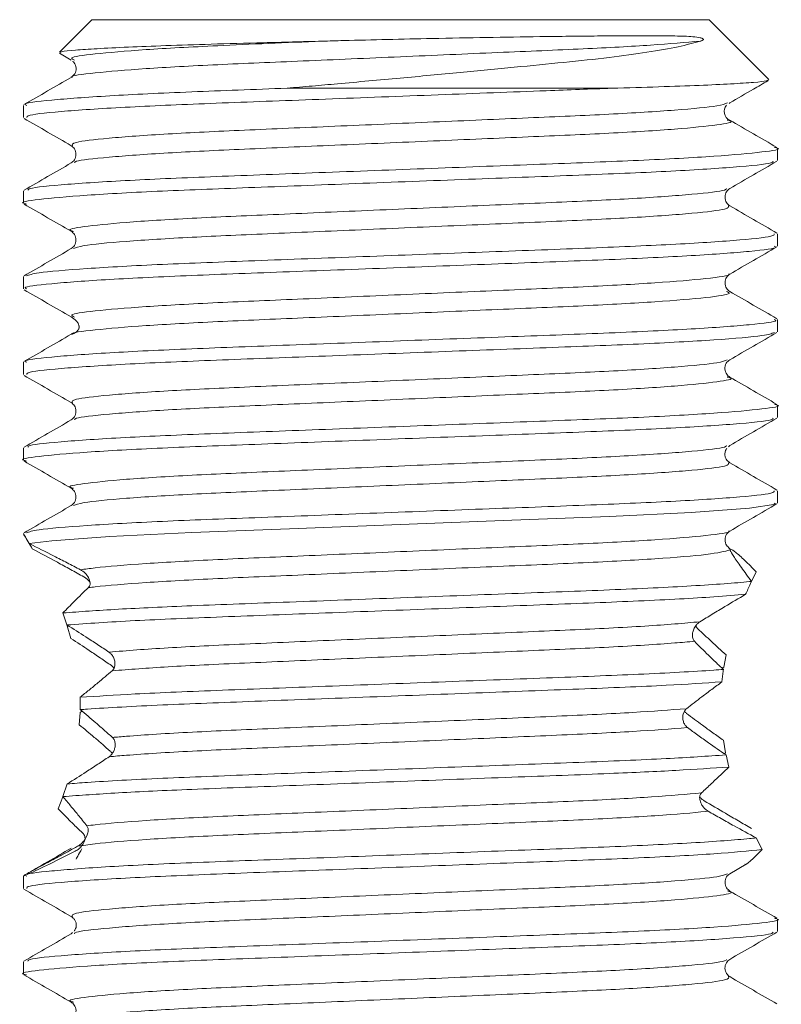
# Model space of a CAD drawing. Header units: millimetres. Extents: x 0 to 210, y 0 to 297.
# Tile 23 of 24: x 108 to 115, y 273 to 282. Entities that reach past the tile are written whole.
import ezdxf

# ---------------------------------------------------------------- set-up
doc = ezdxf.new("R2010")
doc.units = ezdxf.units.MM
doc.layers.add('FORMAT', color=7, linetype='Continuous')

msp = doc.modelspace()

# ---------------------------------------------------------------- linework, layer by layer
at = {"color": 179, "linetype": 'Continuous', "lineweight": 15}
for p, q in [((108.6177, 282.4178), (108.3029, 282.103)), ((108.6177, 282.4178), (114.6177, 282.4178)), ((115.1985, 281.837), (114.6177, 282.4178)), ((108.3018, 282.0915), (108.4161, 282.0254)), ((113.6724, 281.7511), (110.5158, 281.7511)), ((107.951, 281.5844), (107.951, 281.4648)), ((114.8129, 281.6039), (114.8192, 281.6086)), ((115.2844, 281.0478), (115.2844, 281.1679)), ((107.951, 280.7513), (107.951, 280.6313)), ((115.2844, 280.2148), (115.2844, 280.3344)), ((107.951, 279.9179), (107.951, 279.7978)), ((115.2844, 279.3813), (115.2844, 279.5013)), ((107.951, 279.0844), (107.951, 278.9648)), ((115.2844, 278.5478), (115.2844, 278.6678)), ((107.951, 278.2513), (107.951, 278.1313)), ((114.8057, 278.2626), (114.8191, 278.2752)), ((115.2844, 277.7148), (115.2844, 277.8344)), ((115.0099, 277.6637), (114.4451, 277.6221)), ((115.268, 277.7029), (115.0099, 277.6637)), ((115.2512, 277.7148), (115.268, 277.7029)), ((112.7, 277.5473), (111.6194, 277.5063)), ((113.6487, 277.5835), (112.7, 277.5473)), ((114.4451, 277.6221), (113.6487, 277.5835)), ((110.5386, 277.4654), (109.5894, 277.4292)), ((111.6194, 277.5063), (110.5386, 277.4654)), ((107.951, 277.4178), (107.951, 277.4156)), ((108.2268, 277.3489), (108.0085, 277.3202)), ((108.7925, 277.3905), (108.2268, 277.3489)), ((109.5894, 277.4292), (108.7925, 277.3905)), ((114.8112, 277.2733), (114.826, 277.2677)), ((114.9307, 277.1913), (114.9199, 277.1976)), ((115.0763, 277.0451), (115.0207, 276.931)), ((108.3344, 276.6453), (108.3748, 276.5288)), ((108.414, 276.3973), (108.3776, 276.5201)), ((114.7831, 276.2381), (114.7614, 276.1197)), ((114.7449, 276.1078), (114.7614, 276.1197)), ((108.4952, 275.5579), (108.5022, 275.6773)), ((108.5196, 275.6913), (108.5022, 275.6773)), ((114.7577, 275.4066), (114.7788, 275.2851)), ((114.7682, 275.2746), (114.7788, 275.2851)), ((114.8104, 275.1465), (114.7831, 275.2643)), ((108.3776, 274.9822), (108.3351, 274.8588)), ((108.2894, 274.7411), (108.3345, 274.857)), ((115.1352, 274.3445), (115.0762, 274.4573)), ((114.8193, 274.1087), (114.9781, 274.2006)), ((107.951, 274.0844), (107.951, 273.9648)), ((115.2844, 273.5478), (115.2844, 273.6678)), ((108.4296, 273.5357), (108.4161, 273.5237)), ((107.951, 273.2513), (107.951, 273.1313))]:
    msp.add_line(p, q, dxfattribs=at)
msp.add_arc((114.8563, 281.5242), 0.0916, 138.1893, 246.09776, dxfattribs=at)
for points, knots in [([(110.8555, 282.2089), (110.9252, 282.2108), (111.1346, 282.2164), (111.4929, 282.2253), (111.9605, 282.2356), (112.4628, 282.2452), (112.9085, 282.2522), (113.2648, 282.2566), (113.5064, 282.2592), (113.7038, 282.261), (113.8566, 282.262), (113.9954, 282.2624), (114.1189, 282.2621), (114.2324, 282.261), (114.3631, 282.2579), (114.4577, 282.2542), (114.5245, 282.2443), (114.5416, 282.2402), (114.5495, 282.2376), (114.5539, 282.2357), (114.5564, 282.2344), (114.5584, 282.2332), (114.5596, 282.2322), (114.5606, 282.2313), (114.5615, 282.2304), (114.5622, 282.2293), (114.563, 282.2273), (114.5622, 282.2223), (114.5557, 282.2179), (114.5472, 282.2138), (114.5405, 282.2113), (114.537, 282.2101), (114.5352, 282.2095), (114.5343, 282.2092), (114.5338, 282.2091), (114.5336, 282.209), (114.5335, 282.209), (114.5335, 282.209), (114.5334, 282.209), (114.5334, 282.2089), (114.5334, 282.2089), (114.5334, 282.2089), (114.5334, 282.2089), (114.5334, 282.2089)], [0, 0, 0, 0, 0.046089, 0.138417, 0.232381, 0.349224, 0.469456, 0.540891, 0.613085, 0.660109, 0.707344, 0.749853, 0.792511, 0.833478, 0.874567, 0.94748, 0.961206, 0.966961, 0.969762, 0.970769, 0.97174, 0.972203, 0.972569, 0.972823, 0.973077, 0.973387, 0.973921, 0.975611, 0.983423, 0.991701, 0.99585, 0.997925, 0.998962, 0.999481, 0.999741, 0.99987, 0.999935, 0.999968, 0.999984, 0.999992, 0.999996, 0.999998, 1, 1, 1, 1]), ([(108.3081, 282.0978), (108.3111, 282.1008), (108.3189, 282.1082), (108.4417, 282.121), (108.6576, 282.1359), (108.9562, 282.1508), (109.3308, 282.1656), (109.7742, 282.1799), (110.2849, 282.1934), (110.6632, 282.2037), (110.8555, 282.2089)], [0, 0, 0, 0, 0.087207, 0.2198537, 0.3457535, 0.4753375, 0.6006958, 0.7296894, 0.8625693, 1, 1, 1, 1]), ([(110.8555, 282.2089), (110.5042, 282.1943), (109.8551, 282.1672), (109.1016, 282.1264), (108.6157, 282.0844), (108.3872, 282.0506), (108.4324, 282.0317), (108.4483, 282.025)], [0, 0, 0, 0, 0.24778, 0.45783, 0.673114, 0.884195, 1, 1, 1, 1]), ([(114.5334, 282.2089), (114.4671, 282.1907), (114.3327, 282.1538), (114.0275, 282.1003), (113.6526, 282.0488), (113.2147, 282.0032), (112.726, 281.9549), (112.1905, 281.9031), (111.6101, 281.8489), (111.1247, 281.8049), (110.7585, 281.7724), (110.5968, 281.7582), (110.5158, 281.7511)], [0, 0, 0, 0, 0.108039, 0.219211, 0.32725, 0.438407, 0.547658, 0.659562, 0.778457, 0.900801, 0.950281, 1, 1, 1, 1]), ([(108.4298, 282.0123), (108.4349, 282.0088), (108.4463, 282.0007), (108.4689, 281.9566), (108.4584, 281.8917), (108.4291, 281.8677), (108.4164, 281.8572)], [0, 0, 0, 0, 0.262003, 0.590867, 0.822366, 1, 1, 1, 1]), ([(108.4158, 281.8569), (108.3394, 281.8127), (108.1864, 281.7242), (108.0335, 281.6357), (107.957, 281.5915)], [0, 0, 0, 0, 0.4999534, 1, 1, 1, 1]), ([(107.9843, 281.5844), (107.9751, 281.5883), (107.9375, 281.6045), (108.192, 281.6354), (108.7415, 281.6772), (109.5446, 281.7155), (110.1966, 281.7394), (110.5158, 281.7511)], [0, 0, 0, 0, 0.074913, 0.307991, 0.545708, 0.777649, 1, 1, 1, 1]), ([(113.6724, 281.7511), (113.464, 281.7431), (112.9445, 281.723), (111.9839, 281.6869), (110.8886, 281.6451), (109.8647, 281.6072), (108.9881, 281.571), (108.3428, 281.5294), (107.9842, 281.4928), (107.9842, 281.4726), (107.9843, 281.4648)], [0, 0, 0, 0, 0.091616, 0.228371, 0.36717, 0.501947, 0.635195, 0.773609, 0.911343, 1, 1, 1, 1]), ([(113.6724, 281.7511), (113.8284, 281.7555), (114.145, 281.7644), (114.532, 281.7786), (114.8457, 281.7933), (115.0645, 281.8079), (115.1923, 281.8216), (115.1942, 281.8298), (115.1951, 281.8336)], [0, 0, 0, 0, 0.167765, 0.340235, 0.508, 0.68047, 0.850928, 1, 1, 1, 1]), ([(114.8193, 281.6087), (114.8958, 281.6529), (115.0193, 281.7244), (115.1429, 281.7959), (115.19, 281.8232)], [0, 0, 0, 0, 0.618692, 1, 1, 1, 1]), ([(114.7959, 281.6084), (114.774, 281.599), (114.7225, 281.5769), (114.3194, 281.5382), (113.6823, 281.4976), (112.8651, 281.4627), (111.9399, 281.4226), (110.9793, 281.3808), (110.0836, 281.3428), (109.317, 281.3067), (108.7492, 281.265), (108.42, 281.2254), (108.4251, 281.2026), (108.4275, 281.192)], [0, 0, 0, 0, 0.0712662, 0.1668207, 0.2614356, 0.3525081, 0.4467595, 0.5424204, 0.6353077, 0.7271402, 0.8225363, 0.9174629, 1, 1, 1, 1]), ([(107.9573, 281.4574), (108.0338, 281.4132), (108.1867, 281.3248), (108.3397, 281.2363), (108.4161, 281.192)], [0, 0, 0, 0, 0.50005, 1, 1, 1, 1]), ([(115.2781, 281.175), (115.2016, 281.2192), (115.0486, 281.3077), (114.8956, 281.3962), (114.8192, 281.4405)], [0, 0, 0, 0, 0.500053, 1, 1, 1, 1]), ([(107.9953, 280.7591), (107.9969, 280.7645), (108.0023, 280.7821), (108.3464, 280.816), (108.9871, 280.8576), (109.8651, 280.8937), (110.8881, 280.9317), (111.9857, 280.9735), (113.0439, 281.0136), (113.9741, 281.0485), (114.7159, 281.0891), (115.1619, 281.1309), (115.336, 281.1579), (115.265, 281.173), (115.2529, 281.1755)], [0, 0, 0, 0, 0.041366, 0.136404, 0.231912, 0.323855, 0.416853, 0.512625, 0.606988, 0.698171, 0.792897, 0.888563, 0.981012, 1, 1, 1, 1]), ([(108.4159, 281.1921), (108.4274, 281.1834), (108.4505, 281.1658), (108.4681, 281.1079), (108.4505, 281.05), (108.4275, 281.0324), (108.416, 281.0237)], [0, 0, 0, 0, 0.2484706, 0.4999823, 0.7515116, 1, 1, 1, 1]), ([(115.2406, 281.0403), (115.2391, 281.0349), (115.2341, 281.0171), (114.8897, 280.9831), (114.2491, 280.9416), (113.3713, 280.9054), (112.3484, 280.8674), (111.2508, 280.8257), (110.1926, 280.7855), (109.2622, 280.7507), (108.5202, 280.7101), (108.0738, 280.6682), (107.8995, 280.6412), (107.9704, 280.6262), (107.9824, 280.6236)], [0, 0, 0, 0, 0.0421471, 0.1371096, 0.2325457, 0.324422, 0.4173439, 0.5130422, 0.607336, 0.6984479, 0.7930984, 0.8886923, 0.9810749, 1, 1, 1, 1]), ([(108.4167, 281.0241), (108.3402, 280.9798), (108.1873, 280.8913), (108.0343, 280.8029), (107.9578, 280.7586)], [0, 0, 0, 0, 0.499952, 1, 1, 1, 1]), ([(114.8193, 280.7754), (114.8958, 280.8196), (115.0487, 280.9081), (115.2016, 280.9965), (115.2781, 281.0408)], [0, 0, 0, 0, 0.49995, 1, 1, 1, 1]), ([(114.7871, 280.775), (114.7856, 280.7699), (114.7806, 280.7525), (114.4807, 280.7188), (113.9206, 280.6773), (113.1523, 280.6411), (112.2572, 280.6031), (111.2966, 280.5613), (110.3706, 280.5212), (109.5562, 280.4863), (108.9071, 280.4457), (108.5157, 280.4039), (108.3636, 280.3766), (108.4276, 280.3613), (108.4395, 280.3584)], [0, 0, 0, 0, 0.039671, 0.134662, 0.230127, 0.322028, 0.414976, 0.510703, 0.605024, 0.696161, 0.790839, 0.886462, 0.97887, 1, 1, 1, 1]), ([(114.8197, 280.6069), (114.8082, 280.6156), (114.7849, 280.6333), (114.7673, 280.6912), (114.785, 280.7492), (114.8082, 280.7668), (114.8197, 280.7756)], [0, 0, 0, 0, 0.248343, 0.500011, 0.751668, 1, 1, 1, 1]), ([(107.9573, 280.6241), (108.0338, 280.5799), (108.1867, 280.4914), (108.3397, 280.4029), (108.4161, 280.3587)], [0, 0, 0, 0, 0.5000505, 1, 1, 1, 1]), ([(114.8076, 280.607), (114.81, 280.5964), (114.8152, 280.5736), (114.4866, 280.5341), (113.9191, 280.4925), (113.1527, 280.4563), (112.2571, 280.4184), (111.2964, 280.3766), (110.3712, 280.3365), (109.5538, 280.3016), (108.9165, 280.261), (108.5133, 280.2223), (108.4617, 280.2002), (108.4397, 280.1908)], [0, 0, 0, 0, 0.082068, 0.177052, 0.272511, 0.364406, 0.457348, 0.553069, 0.647384, 0.738514, 0.833186, 0.928803, 1, 1, 1, 1]), ([(115.2784, 280.3415), (115.2019, 280.3857), (115.049, 280.4742), (114.8961, 280.5627), (114.8196, 280.6069)], [0, 0, 0, 0, 0.5000465, 1, 1, 1, 1]), ([(107.9825, 279.9255), (108.0082, 279.9353), (108.0674, 279.9576), (108.5308, 279.9967), (109.2595, 280.0373), (110.1933, 280.0721), (111.2506, 280.1123), (112.3484, 280.154), (113.3715, 280.192), (114.2482, 280.2282), (114.8931, 280.2698), (115.2514, 280.3064), (115.2512, 280.3265), (115.2511, 280.3344)], [0, 0, 0, 0, 0.074862, 0.172305, 0.268787, 0.361662, 0.45778, 0.55533, 0.65005, 0.743704, 0.840987, 0.937787, 1, 1, 1, 1]), ([(108.4157, 280.3589), (108.4272, 280.3502), (108.4505, 280.3325), (108.4681, 280.2745), (108.4504, 280.2166), (108.4272, 280.1989), (108.4157, 280.1902)], [0, 0, 0, 0, 0.248338, 0.50001, 0.751672, 1, 1, 1, 1]), ([(115.2512, 280.2148), (115.2603, 280.2108), (115.2981, 280.1947), (115.0435, 280.1638), (114.4958, 280.122), (113.682, 280.0832), (112.7015, 280.0477), (111.6186, 280.0063), (110.5357, 279.9649), (109.5549, 279.9294), (108.7408, 279.8906), (108.1925, 279.8488), (107.9376, 279.8179), (107.9752, 279.8017), (107.9843, 279.7978)], [0, 0, 0, 0, 0.030085, 0.123976, 0.21974, 0.313181, 0.404684, 0.499919, 0.595157, 0.686665, 0.780099, 0.875862, 0.969759, 1, 1, 1, 1]), ([(108.4163, 280.1905), (108.3398, 280.1462), (108.1868, 280.0577), (108.0338, 279.9692), (107.9573, 279.925)], [0, 0, 0, 0, 0.4999472, 1, 1, 1, 1]), ([(114.8193, 279.942), (114.8957, 279.9863), (115.0487, 280.0747), (115.2016, 280.1632), (115.2781, 280.2074)], [0, 0, 0, 0, 0.4999495, 1, 1, 1, 1]), ([(114.808, 279.942), (114.8097, 279.9409), (114.8301, 279.9274), (114.6098, 279.8994), (114.138, 279.8577), (113.4239, 279.8188), (112.5663, 279.7833), (111.6185, 279.742), (110.6709, 279.7006), (109.8122, 279.6651), (109.1011, 279.6263), (108.6162, 279.5845), (108.3872, 279.5506), (108.4323, 279.5317), (108.4484, 279.525)], [0, 0, 0, 0, 0.008611, 0.102504, 0.198272, 0.291715, 0.383218, 0.478456, 0.573698, 0.665206, 0.758642, 0.854409, 0.948309, 1, 1, 1, 1]), ([(114.8195, 279.7736), (114.808, 279.7824), (114.785, 279.8), (114.7673, 279.8579), (114.7849, 279.9158), (114.808, 279.9334), (114.8194, 279.9421)], [0, 0, 0, 0, 0.248467, 0.499982, 0.751516, 1, 1, 1, 1]), ([(107.9574, 279.7907), (108.0339, 279.7465), (108.1868, 279.6581), (108.3397, 279.5696), (108.4162, 279.5253)], [0, 0, 0, 0, 0.5000506, 1, 1, 1, 1]), ([(114.7866, 279.7744), (114.803, 279.7676), (114.8488, 279.7486), (114.6199, 279.7147), (114.1354, 279.6729), (113.4246, 279.6341), (112.5661, 279.5986), (111.6186, 279.5572), (110.6707, 279.5159), (109.8129, 279.4803), (109.0985, 279.4415), (108.626, 279.3998), (108.4053, 279.3717), (108.426, 279.3582), (108.4278, 279.357)], [0, 0, 0, 0, 0.05225, 0.146026, 0.241675, 0.335002, 0.426391, 0.521511, 0.616634, 0.708028, 0.801348, 0.896996, 0.990779, 1, 1, 1, 1]), ([(115.2776, 279.5086), (115.2011, 279.5529), (115.0481, 279.6413), (114.8952, 279.7298), (114.8187, 279.7741)], [0, 0, 0, 0, 0.500048, 1, 1, 1, 1]), ([(107.9843, 279.0844), (107.9752, 279.0883), (107.9376, 279.1045), (108.1925, 279.1354), (108.7408, 279.1772), (109.5549, 279.216), (110.5357, 279.2515), (111.6186, 279.2929), (112.7015, 279.3342), (113.682, 279.3698), (114.4958, 279.4086), (115.0435, 279.4504), (115.2981, 279.4813), (115.2603, 279.4974), (115.2512, 279.5013)], [0, 0, 0, 0, 0.030241, 0.124138, 0.219901, 0.313335, 0.404843, 0.500081, 0.595316, 0.686819, 0.78026, 0.876024, 0.969915, 1, 1, 1, 1]), ([(108.4162, 279.5253), (108.4331, 279.5149), (108.4554, 279.501), (108.4828, 279.4664), (108.49, 279.4475), (108.4917, 279.4407), (108.4925, 279.4353), (108.4928, 279.4314), (108.4929, 279.4275), (108.4926, 279.4222), (108.4915, 279.4155), (108.4881, 279.4047), (108.4758, 279.3851), (108.4315, 279.3564), (108.4241, 279.3573), (108.4183, 279.358)], [0, 0, 0, 0, 0.194365, 0.258355, 0.269415, 0.278769, 0.283042, 0.287224, 0.291493, 0.296034, 0.30656, 0.319905, 0.35758, 0.487813, 1, 1, 1, 1]), ([(108.4158, 279.3569), (108.3394, 279.3127), (108.1864, 279.2242), (108.0335, 279.1357), (107.957, 279.0915)], [0, 0, 0, 0, 0.499954, 1, 1, 1, 1]), ([(115.2528, 279.3736), (115.2272, 279.3639), (115.1684, 279.3415), (114.7056, 279.3025), (113.9774, 279.2619), (113.0438, 279.227), (111.9867, 279.1869), (110.8888, 279.1452), (109.8655, 279.1072), (108.9885, 279.071), (108.3432, 279.0294), (107.9843, 278.9928), (107.9842, 278.9727), (107.9842, 278.9648)], [0, 0, 0, 0, 0.074723, 0.172162, 0.268647, 0.36152, 0.45763, 0.555178, 0.649903, 0.743548, 0.840825, 0.937627, 1, 1, 1, 1]), ([(114.8192, 279.1087), (114.8957, 279.1529), (115.0486, 279.2414), (115.2015, 279.3298), (115.278, 279.3741)], [0, 0, 0, 0, 0.499949, 1, 1, 1, 1]), ([(114.7957, 279.1084), (114.7738, 279.099), (114.7225, 279.0769), (114.3198, 279.0382), (113.6828, 278.9976), (112.8657, 278.9627), (111.9406, 278.9226), (110.9799, 278.8808), (110.0841, 278.8428), (109.3175, 278.8067), (108.7495, 278.7651), (108.4201, 278.7255), (108.4251, 278.7026), (108.4275, 278.692)], [0, 0, 0, 0, 0.071085, 0.166657, 0.261293, 0.352384, 0.446652, 0.542332, 0.635241, 0.727089, 0.822503, 0.91745, 1, 1, 1, 1]), ([(114.8191, 278.9406), (114.81, 278.9462), (114.7949, 278.9556), (114.7666, 279.0084), (114.7767, 279.0739), (114.8063, 279.0981), (114.819, 279.1086)], [0, 0, 0, 0, 0.399073, 0.668766, 0.8568, 1, 1, 1, 1]), ([(107.9573, 278.9575), (108.0338, 278.9132), (108.1867, 278.8248), (108.3396, 278.7363), (108.4161, 278.6921)], [0, 0, 0, 0, 0.500051, 1, 1, 1, 1]), ([(114.7957, 278.9408), (114.8077, 278.9379), (114.8719, 278.9226), (114.7202, 278.8953), (114.3292, 278.8535), (113.6804, 278.8128), (112.8664, 278.778), (111.9404, 278.7378), (110.9798, 278.6961), (110.0845, 278.6581), (109.3159, 278.6219), (108.7556, 278.5804), (108.4558, 278.5468), (108.4504, 278.5295), (108.4488, 278.5244)], [0, 0, 0, 0, 0.021188, 0.113649, 0.209334, 0.304081, 0.395279, 0.489658, 0.585451, 0.678469, 0.770425, 0.865951, 0.96101, 1, 1, 1, 1]), ([(115.2781, 278.675), (115.2016, 278.7192), (115.0486, 278.8077), (114.8956, 278.8962), (114.8192, 278.9405)], [0, 0, 0, 0, 0.500053, 1, 1, 1, 1]), ([(108.4164, 278.6919), (108.4276, 278.6834), (108.4497, 278.6665), (108.4681, 278.6095), (108.4512, 278.5508), (108.4279, 278.5328), (108.4164, 278.5239)], [0, 0, 0, 0, 0.260332, 0.516174, 0.762438, 1, 1, 1, 1]), ([(107.9953, 278.2591), (107.997, 278.2645), (108.0025, 278.2821), (108.3468, 278.3161), (108.9876, 278.3576), (109.8658, 278.3938), (110.8888, 278.4317), (111.9865, 278.4735), (113.0445, 278.5136), (113.9747, 278.5485), (114.7163, 278.5891), (115.1621, 278.6309), (115.336, 278.658), (115.265, 278.673), (115.2529, 278.6755)], [0, 0, 0, 0, 0.041413, 0.136454, 0.231963, 0.323905, 0.416908, 0.512684, 0.607046, 0.698231, 0.792961, 0.888629, 0.981075, 1, 1, 1, 1]), ([(115.2407, 278.5404), (115.2392, 278.5349), (115.2342, 278.5172), (114.89, 278.4832), (114.2496, 278.4416), (113.3719, 278.4054), (112.3491, 278.3675), (111.2515, 278.3257), (110.1933, 278.2856), (109.2628, 278.2507), (108.5206, 278.2101), (108.074, 278.1683), (107.8996, 278.1412), (107.9704, 278.1262), (107.9824, 278.1236)], [0, 0, 0, 0, 0.042119, 0.137077, 0.232512, 0.324389, 0.417305, 0.513001, 0.607294, 0.698404, 0.79305, 0.888642, 0.981026, 1, 1, 1, 1]), ([(108.4167, 278.5241), (108.3402, 278.4798), (108.1873, 278.3913), (108.0343, 278.3029), (107.9578, 278.2586)], [0, 0, 0, 0, 0.499952, 1, 1, 1, 1]), ([(114.8193, 278.2754), (114.8958, 278.3196), (115.0487, 278.4081), (115.2016, 278.4966), (115.2781, 278.5408)], [0, 0, 0, 0, 0.499949, 1, 1, 1, 1]), ([(114.7871, 278.275), (114.7856, 278.2699), (114.7807, 278.2525), (114.481, 278.2188), (113.9211, 278.1773), (113.1529, 278.1411), (112.2578, 278.1031), (111.2973, 278.0614), (110.3712, 278.0212), (109.5567, 277.9864), (108.9075, 277.9458), (108.5159, 277.904), (108.3637, 277.8766), (108.4276, 277.8613), (108.4395, 277.8584)], [0, 0, 0, 0, 0.039638, 0.134625, 0.230089, 0.321991, 0.414934, 0.510658, 0.60498, 0.696114, 0.790788, 0.886409, 0.978819, 1, 1, 1, 1]), ([(114.8191, 278.1072), (114.8061, 278.1177), (114.785, 278.1348), (114.7723, 278.1688), (114.7693, 278.2135), (114.781, 278.2331), (114.7896, 278.2475)], [0, 0, 0, 0, 0.226388, 0.367312, 0.536423, 1, 1, 1, 1]), ([(107.9573, 278.1241), (108.0338, 278.0799), (108.1867, 277.9914), (108.3397, 277.9029), (108.4161, 277.8587)], [0, 0, 0, 0, 0.500051, 1, 1, 1, 1]), ([(114.8075, 278.107), (114.81, 278.0964), (114.8153, 278.0737), (114.4869, 278.0342), (113.9196, 277.9925), (113.1533, 277.9563), (112.2577, 277.9184), (111.2971, 277.8766), (110.3718, 277.8365), (109.5543, 277.8016), (108.9169, 277.761), (108.5135, 277.7223), (108.4617, 277.7002), (108.4397, 277.6908)], [0, 0, 0, 0, 0.081979, 0.176964, 0.272426, 0.364326, 0.457267, 0.55299, 0.64731, 0.738442, 0.833114, 0.928734, 1, 1, 1, 1]), ([(115.2784, 277.8415), (115.202, 277.8857), (115.049, 277.9742), (114.8961, 278.0627), (114.8196, 278.1069)], [0, 0, 0, 0, 0.500046, 1, 1, 1, 1]), ([(107.9825, 277.4255), (108.0082, 277.4353), (108.0676, 277.4577), (108.5313, 277.4967), (109.26, 277.5373), (110.194, 277.5722), (111.2513, 277.6123), (112.3491, 277.6541), (113.3722, 277.692), (114.2487, 277.7282), (114.8934, 277.7698), (115.2515, 277.8064), (115.2512, 277.8265), (115.2511, 277.8344)], [0, 0, 0, 0, 0.07493, 0.172374, 0.268854, 0.361728, 0.457848, 0.555397, 0.650114, 0.74377, 0.841054, 0.937851, 1, 1, 1, 1]), ([(108.4162, 277.8587), (108.4276, 277.85), (108.4505, 277.8324), (108.4681, 277.7746), (108.4505, 277.7167), (108.4276, 277.6992), (108.4162, 277.6905)], [0, 0, 0, 0, 0.2485795, 0.4999905, 0.7514109, 1, 1, 1, 1]), ([(108.4163, 277.6905), (108.3398, 277.6462), (108.1868, 277.5577), (108.0338, 277.4692), (107.9573, 277.425)], [0, 0, 0, 0, 0.499947, 1, 1, 1, 1]), ([(114.8193, 277.442), (114.8958, 277.4863), (115.0487, 277.5748), (115.2016, 277.6632), (115.2781, 277.7074)], [0, 0, 0, 0, 0.49995, 1, 1, 1, 1]), ([(114.808, 277.442), (114.8097, 277.4409), (114.8303, 277.4275), (114.6101, 277.3994), (114.1385, 277.3577), (113.4244, 277.3189), (112.5669, 277.2833), (111.619, 277.242), (110.6718, 277.2006), (109.8116, 277.1651), (109.1058, 277.1264), (108.687, 277.0916), (108.5512, 277.0717), (108.5076, 277.0654)], [0, 0, 0, 0, 0.009531, 0.113905, 0.220366, 0.324246, 0.425963, 0.531834, 0.637712, 0.739439, 0.843305, 0.949765, 1, 1, 1, 1]), ([(114.8195, 277.2737), (114.808, 277.2824), (114.7849, 277.3), (114.7673, 277.3579), (114.785, 277.4158), (114.8081, 277.4334), (114.8195, 277.4422)], [0, 0, 0, 0, 0.248464, 0.500018, 0.751554, 1, 1, 1, 1]), ([(108.0375, 277.2703), (108.0346, 277.2753), (107.981, 277.3686), (107.9215, 277.4642), (107.981, 277.3658), (108.0085, 277.3202)], [0, 0, 0, 0, 0.029569, 0.551167, 1, 1, 1, 1]), ([(108.5076, 277.0654), (108.4643, 277.0881), (108.3777, 277.1336), (108.2088, 277.2204), (108.088, 277.2806), (108.0085, 277.3202)], [0, 0, 0, 0, 0.254776, 0.509578, 1, 1, 1, 1]), ([(108.0375, 277.2703), (108.1182, 277.2271), (108.2403, 277.1616), (108.4096, 277.0689), (108.4956, 277.0209), (108.5387, 276.9969)], [0, 0, 0, 0, 0.493097, 0.745845, 1, 1, 1, 1]), ([(114.8215, 277.2586), (114.7671, 277.2442), (114.6636, 277.2167), (114.1301, 277.1729), (113.4266, 277.1341), (112.5663, 277.0986), (111.6192, 277.0572), (110.6717, 277.0159), (109.8119, 276.9803), (109.1048, 276.9416), (108.737, 276.9108), (108.6055, 276.8945), (108.5841, 276.8918)], [0, 0, 0, 0, 0.120886, 0.230149, 0.336764, 0.44116, 0.549818, 0.658483, 0.762889, 0.869488, 0.978751, 1, 1, 1, 1]), ([(114.8247, 277.2658), (114.8225, 277.2651), (114.82, 277.2643), (114.8213, 277.2593), (114.8215, 277.2586)], [0, 0, 0, 0, 0.865588, 1, 1, 1, 1]), ([(114.8215, 277.2586), (114.8307, 277.2407), (114.8492, 277.2051), (114.9288, 277.0925), (114.9967, 276.9993), (115.0308, 276.9524)], [0, 0, 0, 0, 0.334099, 0.665357, 1, 1, 1, 1]), ([(115.0763, 277.0451), (115.0388, 277.0839), (114.9642, 277.1611), (114.8692, 277.2453), (114.8404, 277.2602), (114.826, 277.2677)], [0, 0, 0, 0, 0.337494, 0.671596, 1, 1, 1, 1]), ([(108.5841, 276.8918), (108.5904, 276.9017), (108.6058, 276.9258), (108.5947, 276.9738), (108.5687, 277.0157), (108.5419, 277.0425), (108.5227, 277.0569), (108.5111, 277.0634), (108.5076, 277.0654)], [0, 0, 0, 0, 0.222276, 0.547348, 0.770851, 0.881682, 0.965329, 1, 1, 1, 1]), ([(108.3344, 276.6453), (108.501, 276.6577), (108.8298, 276.682), (109.5966, 276.7174), (110.5358, 276.7516), (111.6196, 276.7929), (112.7019, 276.8343), (113.6838, 276.8698), (114.4921, 276.9086), (114.8814, 276.9373), (115.0239, 276.9517), (115.0308, 276.9524)], [0, 0, 0, 0, 0.11501, 0.227024, 0.351647, 0.48135, 0.611045, 0.735656, 0.862914, 0.993331, 1, 1, 1, 1]), ([(108.5387, 276.9969), (108.5462, 276.9921), (108.5653, 276.9799), (108.5849, 276.9613), (108.5926, 276.9485), (108.5951, 276.9444)], [0, 0, 0, 0, 0.30232, 0.774509, 1, 1, 1, 1]), ([(114.9738, 276.8269), (114.9889, 276.861), (115.008, 276.9043), (115.0269, 276.944), (115.0308, 276.9524)], [0, 0, 0, 0, 0.788125, 1, 1, 1, 1]), ([(108.3344, 276.6453), (108.3721, 276.6834), (108.4345, 276.7464), (108.5167, 276.8277), (108.5616, 276.8705), (108.5841, 276.8918)], [0, 0, 0, 0, 0.432487, 0.716136, 1, 1, 1, 1]), ([(114.9738, 276.8269), (114.8771, 276.8188), (114.6171, 276.797), (113.9738, 276.7619), (113.0456, 276.7271), (111.9873, 276.6869), (110.8889, 276.6452), (109.869, 276.6072), (108.9733, 276.5708), (108.5779, 276.543), (108.3748, 276.5288)], [0, 0, 0, 0, 0.078465, 0.211113, 0.338794, 0.470921, 0.60503, 0.735261, 0.863998, 1, 1, 1, 1]), ([(114.9738, 276.8269), (114.9063, 276.7873), (114.7972, 276.7232), (114.6495, 276.634), (114.5694, 276.5846), (114.5293, 276.5599)], [0, 0, 0, 0, 0.4468241, 0.7234128, 1, 1, 1, 1]), ([(108.7833, 276.2648), (108.7464, 276.2894), (108.6726, 276.3388), (108.5371, 276.4269), (108.4364, 276.4901), (108.3748, 276.5288)], [0, 0, 0, 0, 0.2795371, 0.5590744, 1, 1, 1, 1]), ([(114.5293, 276.5599), (114.452, 276.5527), (114.2279, 276.5318), (113.6798, 276.4976), (112.8672, 276.4628), (111.9412, 276.4226), (110.9799, 276.3809), (110.0873, 276.3429), (109.3056, 276.3066), (108.9601, 276.2789), (108.7833, 276.2648)], [0, 0, 0, 0, 0.070564, 0.204503, 0.333423, 0.466835, 0.60225, 0.733747, 0.863734, 1, 1, 1, 1]), ([(114.5293, 276.5599), (114.521, 276.5539), (114.5042, 276.5417), (114.4815, 276.5133), (114.4638, 276.4789), (114.4544, 276.4386), (114.4562, 276.3986), (114.4694, 276.3794), (114.476, 276.3699)], [0, 0, 0, 0, 0.121581, 0.242455, 0.414023, 0.588492, 0.796134, 1, 1, 1, 1]), ([(114.5086, 276.4913), (114.5009, 276.4995), (114.4923, 276.5087), (114.4918, 276.523), (114.4918, 276.5245)], [0, 0, 0, 0, 0.895429, 1, 1, 1, 1]), ([(114.7831, 276.2381), (114.7591, 276.26), (114.711, 276.3039), (114.6184, 276.3895), (114.5525, 276.4506), (114.5086, 276.4913)], [0, 0, 0, 0, 0.250094, 0.500329, 1, 1, 1, 1]), ([(108.414, 276.3973), (108.4735, 276.3584), (108.5706, 276.2948), (108.7008, 276.2069), (108.7717, 276.1581), (108.8071, 276.1336)], [0, 0, 0, 0, 0.440942, 0.720472, 1, 1, 1, 1]), ([(114.476, 276.3699), (114.4145, 276.3645), (114.1987, 276.3453), (113.6801, 276.3128), (112.8671, 276.278), (111.9412, 276.2379), (110.9799, 276.1961), (110.0872, 276.1581), (109.3239, 276.1227), (108.983, 276.096), (108.8145, 276.0828)], [0, 0, 0, 0, 0.054865, 0.192414, 0.324808, 0.461815, 0.60088, 0.73592, 0.86941, 1, 1, 1, 1]), ([(114.476, 276.3699), (114.5203, 276.3253), (114.5869, 276.2582), (114.6826, 276.166), (114.7327, 276.1192), (114.7577, 276.0958)], [0, 0, 0, 0, 0.499349, 0.749588, 1, 1, 1, 1]), ([(108.8145, 276.0828), (108.8212, 276.0902), (108.8345, 276.105), (108.8431, 276.1391), (108.8411, 276.1771), (108.8282, 276.2143), (108.8078, 276.2453), (108.791, 276.2586), (108.7833, 276.2648)], [0, 0, 0, 0, 0.1770882, 0.3541534, 0.5310474, 0.702153, 0.8623623, 1, 1, 1, 1]), ([(108.5022, 275.825), (108.6705, 275.836), (109.0451, 275.8603), (109.8685, 275.8938), (110.889, 275.9318), (111.9874, 275.9735), (113.0452, 276.0137), (113.9753, 276.0485), (114.5047, 276.0777), (114.7271, 276.0936), (114.7577, 276.0958)], [0, 0, 0, 0, 0.11517, 0.256362, 0.399193, 0.546277, 0.691186, 0.83122, 0.976702, 1, 1, 1, 1]), ([(108.8071, 276.1336), (108.8152, 276.1276), (108.8249, 276.1204), (108.8316, 276.1091), (108.8327, 276.1073)], [0, 0, 0, 0, 0.838057, 1, 1, 1, 1]), ([(114.7429, 275.9748), (114.7467, 276.0096), (114.7511, 276.0502), (114.7569, 276.0901), (114.7577, 276.0958)], [0, 0, 0, 0, 0.858317, 1, 1, 1, 1]), ([(108.5021, 275.825), (108.5314, 275.8486), (108.59, 275.8958), (108.6952, 275.9823), (108.7683, 276.0439), (108.8145, 276.0828)], [0, 0, 0, 0, 0.268806, 0.537611, 1, 1, 1, 1]), ([(114.7429, 275.9748), (114.5727, 275.9637), (114.1972, 275.9391), (113.3704, 275.9055), (112.3505, 275.8675), (111.2521, 275.8257), (110.194, 275.7856), (109.2631, 275.7508), (108.7439, 275.7221), (108.5261, 275.7068), (108.5029, 275.7052)], [0, 0, 0, 0, 0.117548, 0.259332, 0.402712, 0.550385, 0.695899, 0.836495, 0.982546, 1, 1, 1, 1]), ([(114.7429, 275.9748), (114.7099, 275.9505), (114.644, 275.902), (114.5282, 275.8148), (114.4482, 275.7527), (114.3986, 275.7143)], [0, 0, 0, 0, 0.2759797, 0.5519585, 1, 1, 1, 1]), ([(108.5022, 275.825), (108.5027, 275.8004), (108.5037, 275.7605), (108.5031, 275.7205), (108.5029, 275.7052)], [0, 0, 0, 0, 0.61684, 1, 1, 1, 1]), ([(114.3986, 275.7143), (114.2369, 275.7019), (113.9004, 275.676), (113.1514, 275.6411), (112.259, 275.6032), (111.2978, 275.5614), (110.3717, 275.5213), (109.5577, 275.4864), (109.0671, 275.4557), (108.861, 275.4382), (108.8165, 275.4344)], [0, 0, 0, 0, 0.126626, 0.263418, 0.401751, 0.544229, 0.684622, 0.820266, 0.961177, 1, 1, 1, 1]), ([(114.3986, 275.7143), (114.3915, 275.7074), (114.3773, 275.6935), (114.3646, 275.6615), (114.3609, 275.6257), (114.3668, 275.5898), (114.3813, 275.558), (114.3969, 275.5394), (114.4065, 275.5319), (114.4084, 275.5304)], [0, 0, 0, 0, 0.164406, 0.328921, 0.490745, 0.649658, 0.806566, 0.962756, 1, 1, 1, 1]), ([(108.8165, 275.4344), (108.8034, 275.4462), (108.7772, 275.4699), (108.7371, 275.5056), (108.6963, 275.5415), (108.6442, 275.5866), (108.5803, 275.6411), (108.5287, 275.6838), (108.5029, 275.7052)], [0, 0, 0, 0, 0.133093, 0.266211, 0.399304, 0.532424, 0.766138, 1, 1, 1, 1]), ([(114.3998, 275.668), (114.3919, 275.6741), (114.3837, 275.6805), (114.3788, 275.691), (114.3786, 275.6914)], [0, 0, 0, 0, 0.962696, 1, 1, 1, 1]), ([(114.7577, 275.4066), (114.7233, 275.431), (114.6545, 275.4799), (114.5342, 275.5674), (114.451, 275.6297), (114.3998, 275.668)], [0, 0, 0, 0, 0.2777, 0.5554, 1, 1, 1, 1]), ([(108.4952, 275.5579), (108.5444, 275.5167), (108.6211, 275.4524), (108.7198, 275.3673), (108.7704, 275.3233), (108.7957, 275.3013)], [0, 0, 0, 0, 0.470864, 0.735433, 1, 1, 1, 1]), ([(114.4084, 275.5304), (114.244, 275.5177), (113.9059, 275.4915), (113.1514, 275.4564), (112.259, 275.4184), (111.2978, 275.3767), (110.3716, 275.3365), (109.5579, 275.3017), (109.0514, 275.27), (108.8395, 275.2516), (108.7852, 275.2468)], [0, 0, 0, 0, 0.127908, 0.263003, 0.39962, 0.540331, 0.678983, 0.812945, 0.952109, 1, 1, 1, 1]), ([(114.4084, 275.5304), (114.4418, 275.5058), (114.5086, 275.4565), (114.6326, 275.3678), (114.7258, 275.3037), (114.7831, 275.2643)], [0, 0, 0, 0, 0.2780657, 0.5561319, 1, 1, 1, 1]), ([(108.7852, 275.2468), (108.7931, 275.2532), (108.809, 275.2658), (108.8277, 275.2942), (108.8404, 275.3268), (108.8454, 275.3629), (108.8405, 275.3985), (108.8287, 275.4222), (108.8189, 275.4319), (108.8165, 275.4344)], [0, 0, 0, 0, 0.138593, 0.276921, 0.422068, 0.582099, 0.756077, 0.938099, 1, 1, 1, 1]), ([(108.3776, 274.9822), (108.4407, 274.987), (108.6835, 275.0056), (109.2641, 275.0374), (110.1938, 275.0722), (111.2522, 275.1123), (112.3505, 275.1541), (113.3703, 275.192), (114.2192, 275.2266), (114.6016, 275.2522), (114.7831, 275.2643)], [0, 0, 0, 0, 0.049075, 0.188941, 0.323584, 0.462936, 0.604356, 0.741665, 0.877446, 1, 1, 1, 1]), ([(108.3776, 274.9822), (108.4391, 275.0212), (108.5396, 275.0849), (108.6748, 275.1732), (108.7484, 275.2223), (108.7852, 275.2468)], [0, 0, 0, 0, 0.441247, 0.720624, 1, 1, 1, 1]), ([(108.7957, 275.3013), (108.8032, 275.2944), (108.811, 275.2873), (108.8133, 275.2756), (108.8134, 275.2752)], [0, 0, 0, 0, 0.962418, 1, 1, 1, 1]), ([(114.8104, 275.1465), (114.65, 275.1354), (114.3333, 275.1136), (113.6131, 275.0808), (112.7034, 275.0477), (111.6202, 275.0064), (110.5365, 274.965), (109.5973, 274.9309), (108.8306, 274.8955), (108.5017, 274.8711), (108.3351, 274.8588)], [0, 0, 0, 0, 0.109931, 0.21696, 0.349613, 0.487678, 0.625757, 0.758428, 0.877618, 1, 1, 1, 1]), ([(114.8104, 275.1465), (114.7872, 275.1246), (114.7291, 275.0697), (114.6402, 274.985), (114.5765, 274.9249), (114.5446, 274.8949)], [0, 0, 0, 0, 0.24971, 0.624669, 1, 1, 1, 1]), ([(108.569, 274.5746), (108.5404, 274.6099), (108.4908, 274.6714), (108.4119, 274.7678), (108.3607, 274.8285), (108.3351, 274.8588)], [0, 0, 0, 0, 0.403722, 0.701669, 1, 1, 1, 1]), ([(114.5446, 274.8949), (114.3971, 274.8816), (114.1059, 274.8555), (113.4074, 274.8182), (112.568, 274.7834), (111.6196, 274.742), (110.6724, 274.7007), (109.8123, 274.6651), (109.1054, 274.6264), (108.7282, 274.5949), (108.5951, 274.5779), (108.569, 274.5746)], [0, 0, 0, 0, 0.118336, 0.233693, 0.353326, 0.477844, 0.602375, 0.722024, 0.844182, 0.969395, 1, 1, 1, 1]), ([(114.5446, 274.8949), (114.5385, 274.8865), (114.5262, 274.8697), (114.5257, 274.8308), (114.5387, 274.7903), (114.5625, 274.7551), (114.586, 274.7315), (114.6018, 274.7214), (114.6084, 274.7172)], [0, 0, 0, 0, 0.197271, 0.39943, 0.634851, 0.795085, 0.914655, 1, 1, 1, 1]), ([(114.5709, 274.8181), (114.5623, 274.8241), (114.5463, 274.8351), (114.5343, 274.8498), (114.5288, 274.8565)], [0, 0, 0, 0, 0.540965, 1, 1, 1, 1]), ([(115.0308, 274.5499), (114.9881, 274.5742), (114.9028, 274.6228), (114.7487, 274.7121), (114.6391, 274.7774), (114.5709, 274.8181)], [0, 0, 0, 0, 0.274007, 0.54801, 1, 1, 1, 1]), ([(108.2894, 274.7411), (108.3153, 274.7143), (108.3671, 274.6609), (108.4497, 274.5778), (108.504, 274.5268), (108.5352, 274.4974)], [0, 0, 0, 0, 0.298565, 0.597079, 1, 1, 1, 1]), ([(114.6084, 274.7172), (114.6012, 274.7164), (114.476, 274.7018), (114.1335, 274.6729), (113.4263, 274.6342), (112.5672, 274.5986), (111.6198, 274.5573), (110.6724, 274.5159), (109.8121, 274.4804), (109.1066, 274.4416), (108.6634, 274.405), (108.5292, 274.3834), (108.4787, 274.3753)], [0, 0, 0, 0, 0.007162, 0.124574, 0.239142, 0.35132, 0.468079, 0.584849, 0.697042, 0.811587, 0.928997, 1, 1, 1, 1]), ([(114.6084, 274.7172), (114.6505, 274.6931), (114.7349, 274.6449), (114.8907, 274.5579), (115.0051, 274.4958), (115.0762, 274.4573)], [0, 0, 0, 0, 0.274532, 0.549067, 1, 1, 1, 1]), ([(108.4787, 274.3753), (108.4865, 274.3802), (108.513, 274.3968), (108.5523, 274.4406), (108.5819, 274.4996), (108.5842, 274.5511), (108.5716, 274.5705), (108.569, 274.5746)], [0, 0, 0, 0, 0.072023, 0.246198, 0.622719, 0.92165, 1, 1, 1, 1]), ([(108.5352, 274.4974), (108.5416, 274.4869), (108.5596, 274.4573), (108.5412, 274.4072), (108.5079, 274.3654), (108.4837, 274.3433), (108.4623, 274.3312), (108.4556, 274.3274)], [0, 0, 0, 0, 0.227315, 0.636762, 0.799605, 0.936706, 1, 1, 1, 1]), ([(107.9654, 274.0922), (107.9607, 274.0903), (107.9442, 274.0838), (107.9717, 274.1004), (108.0463, 274.1418), (108.172, 274.2093), (108.3252, 274.2917), (108.427, 274.3472), (108.4787, 274.3753)], [0, 0, 0, 0, 0.063726, 0.225048, 0.38359, 0.623239, 0.808825, 1, 1, 1, 1]), ([(107.9844, 274.0844), (107.9752, 274.0883), (107.9377, 274.1045), (108.1931, 274.1355), (108.7417, 274.1773), (109.5561, 274.216), (110.5371, 274.2516), (111.6202, 274.2929), (112.7026, 274.3343), (113.6845, 274.3698), (114.4919, 274.4086), (114.9061, 274.439), (115.0547, 274.455), (115.0762, 274.4573)], [0, 0, 0, 0, 0.03403, 0.139264, 0.246582, 0.351285, 0.453839, 0.560573, 0.667297, 0.769837, 0.87456, 0.98188, 1, 1, 1, 1]), ([(108.4161, 274.3571), (108.3396, 274.3128), (108.1867, 274.2243), (108.0337, 274.1358), (107.9572, 274.0916)], [0, 0, 0, 0, 0.499949, 1, 1, 1, 1]), ([(115.1352, 274.3445), (114.9991, 274.3306), (114.7295, 274.303), (113.9734, 274.2619), (113.0466, 274.2271), (111.9878, 274.187), (110.8904, 274.1452), (109.8668, 274.1072), (108.9896, 274.0711), (108.3439, 274.0295), (107.9845, 273.9928), (107.9843, 273.9727), (107.9842, 273.9648)], [0, 0, 0, 0, 0.106319, 0.210465, 0.31071, 0.414442, 0.519734, 0.621984, 0.723054, 0.828049, 0.932537, 1, 1, 1, 1]), ([(108.4556, 274.3274), (108.4032, 274.301), (108.262, 274.23), (108.086, 274.145), (108.013, 274.1121), (107.987, 274.1004)], [0, 0, 0, 0, 0.274993, 0.741868, 1, 1, 1, 1]), ([(108.52, 274.3504), (108.5049, 274.3236), (108.4712, 274.2639), (108.4663, 274.2557), (108.4635, 274.2512)], [0, 0, 0, 0, 0.4469427, 1, 1, 1, 1]), ([(115.1352, 274.3445), (115.1118, 274.3206), (115.0502, 274.2578), (114.9762, 274.1934), (114.9686, 274.2), (114.9657, 274.2025)], [0, 0, 0, 0, 0.277609, 0.729954, 1, 1, 1, 1]), ([(114.7958, 274.1084), (114.774, 274.099), (114.7229, 274.0769), (114.3205, 274.0383), (113.6838, 273.9976), (112.8669, 273.9628), (111.9419, 273.9227), (110.9812, 273.8809), (110.0853, 273.8429), (109.3184, 273.8067), (108.7501, 273.7651), (108.4202, 273.7255), (108.425, 273.7026), (108.4273, 273.692)], [0, 0, 0, 0, 0.071082, 0.166636, 0.26126, 0.352336, 0.446583, 0.542248, 0.635148, 0.726975, 0.82237, 0.917305, 1, 1, 1, 1]), ([(114.8193, 273.9404), (114.8079, 273.9492), (114.7849, 273.9667), (114.7673, 274.0246), (114.7849, 274.0824), (114.8079, 274.1), (114.8193, 274.1087)], [0, 0, 0, 0, 0.248558, 0.500002, 0.751444, 1, 1, 1, 1]), ([(107.9572, 273.9575), (108.0337, 273.9133), (108.1867, 273.8248), (108.3396, 273.7363), (108.4161, 273.692)], [0, 0, 0, 0, 0.500051, 1, 1, 1, 1]), ([(114.7961, 273.9407), (114.8079, 273.9379), (114.872, 273.9226), (114.7204, 273.8953), (114.33, 273.8535), (113.6814, 273.8129), (112.8675, 273.778), (111.9417, 273.7379), (110.9811, 273.6961), (110.0857, 273.6581), (109.3169, 273.622), (108.7561, 273.5804), (108.4553, 273.5467), (108.45, 273.5293), (108.4484, 273.5241)], [0, 0, 0, 0, 0.020855, 0.113247, 0.208866, 0.303554, 0.394692, 0.489003, 0.584733, 0.677695, 0.769584, 0.865044, 0.960043, 1, 1, 1, 1]), ([(115.2782, 273.6749), (115.2017, 273.7192), (115.0487, 273.8077), (114.8958, 273.8962), (114.8193, 273.9404)], [0, 0, 0, 0, 0.5000505, 1, 1, 1, 1]), ([(107.9948, 273.2588), (107.9965, 273.2643), (108.0019, 273.2821), (108.3472, 273.3161), (108.9887, 273.3576), (109.867, 273.3938), (110.8903, 273.4318), (111.988, 273.4736), (113.0459, 273.5137), (113.9758, 273.5486), (114.7172, 273.5892), (115.1625, 273.631), (115.3361, 273.658), (115.2652, 273.673), (115.2533, 273.6755)], [0, 0, 0, 0, 0.0424303, 0.1374008, 0.232832, 0.3246964, 0.4176329, 0.5133336, 0.607617, 0.6987309, 0.7933908, 0.8889814, 0.9813486, 1, 1, 1, 1]), ([(108.4161, 273.692), (108.4229, 273.6875), (108.4373, 273.6778), (108.4544, 273.6557), (108.4654, 273.628), (108.4669, 273.5977), (108.4588, 273.5689), (108.4506, 273.557), (108.4459, 273.5501)], [0, 0, 0, 0, 0.092502, 0.198432, 0.325485, 0.488235, 0.70607, 1, 1, 1, 1]), ([(115.2406, 273.5403), (115.2392, 273.5349), (115.2344, 273.5172), (114.8907, 273.4832), (114.2506, 273.4417), (113.3732, 273.4055), (112.3506, 273.3675), (111.253, 273.3258), (110.1946, 273.2856), (109.2639, 273.2507), (108.5214, 273.2101), (108.0744, 273.1683), (107.8997, 273.1412), (107.9705, 273.1262), (107.9827, 273.1236)], [0, 0, 0, 0, 0.041894, 0.136853, 0.232294, 0.324181, 0.417095, 0.512793, 0.607096, 0.698208, 0.792854, 0.888453, 0.980847, 1, 1, 1, 1]), ([(108.4161, 273.5237), (108.3396, 273.4795), (108.1867, 273.391), (108.0337, 273.3025), (107.9572, 273.2583)], [0, 0, 0, 0, 0.49995, 1, 1, 1, 1]), ([(114.8193, 273.2753), (114.8957, 273.3196), (115.0487, 273.4081), (115.2017, 273.4966), (115.2782, 273.5408)], [0, 0, 0, 0, 0.499949, 1, 1, 1, 1]), ([(114.7871, 273.275), (114.7857, 273.2699), (114.7808, 273.2525), (114.4816, 273.2189), (113.922, 273.1774), (113.154, 273.1411), (112.2591, 273.1032), (111.2986, 273.0614), (110.3724, 273.0213), (109.5578, 272.9864), (108.9082, 272.9458), (108.5162, 272.904), (108.3638, 272.8766), (108.4277, 272.8613), (108.4397, 272.8584)], [0, 0, 0, 0, 0.039411, 0.134399, 0.229869, 0.321781, 0.414721, 0.510449, 0.60478, 0.695916, 0.790591, 0.886218, 0.978639, 1, 1, 1, 1]), ([(114.8193, 273.1071), (114.8092, 273.114), (114.7911, 273.1265), (114.7669, 273.1812), (114.7802, 273.2442), (114.807, 273.2656), (114.8193, 273.2754)], [0, 0, 0, 0, 0.337951, 0.605987, 0.819468, 1, 1, 1, 1]), ([(107.9572, 273.1242), (108.0337, 273.0799), (108.1867, 272.9914), (108.3397, 272.9029), (108.4161, 272.8587)], [0, 0, 0, 0, 0.500051, 1, 1, 1, 1]), ([(114.8076, 273.1071), (114.8102, 273.0965), (114.8158, 273.0738), (114.4875, 273.0342), (113.9205, 272.9926), (113.1544, 272.9564), (112.259, 272.9184), (111.2984, 272.8767), (110.373, 272.8365), (109.5554, 272.8017), (108.9176, 272.7611), (108.5135, 272.7223), (108.4615, 272.7002), (108.4393, 272.6907)], [0, 0, 0, 0, 0.0822564, 0.1771761, 0.2725783, 0.364424, 0.4572978, 0.5529576, 0.6472205, 0.7382923, 0.832899, 0.9284581, 1, 1, 1, 1]), ([(115.2782, 272.8416), (115.2017, 272.8858), (115.0487, 272.9743), (114.8958, 273.0628), (114.8193, 273.1071)], [0, 0, 0, 0, 0.50005, 1, 1, 1, 1]), ([(108.4161, 272.8587), (108.426, 272.8521), (108.4434, 272.8404), (108.4686, 272.7859), (108.4559, 272.7223), (108.4285, 272.7004), (108.4161, 272.6904)], [0, 0, 0, 0, 0.352089, 0.620518, 0.828257, 1, 1, 1, 1])]:
    msp.add_open_spline(points, degree=3, knots=knots, dxfattribs=at)
at = {"layer": 'FORMAT', "color": 179, "linetype": 'Continuous', "lineweight": 15}
for points, knots in [([(114.5334, 282.2089), (114.3861, 282.1959), (114.0951, 282.1701), (113.4021, 282.1333), (112.5661, 282.0985), (111.6178, 282.0572), (110.6701, 282.0158), (109.8123, 281.9803), (109.0981, 281.9415), (108.6258, 281.8998), (108.4053, 281.8716), (108.4259, 281.8582), (108.4278, 281.857)], [0, 0, 0, 0, 0.10601, 0.209323, 0.318, 0.431114, 0.544229, 0.652907, 0.763882, 0.877622, 0.989141, 1, 1, 1, 1]), ([(114.7957, 281.4408), (114.8077, 281.4379), (114.8719, 281.4226), (114.72, 281.3952), (114.3289, 281.3534), (113.6799, 281.3128), (112.8658, 281.2779), (111.9398, 281.2378), (110.9792, 281.196), (110.084, 281.1581), (109.3154, 281.1219), (108.7553, 281.0804), (108.4557, 281.0468), (108.4503, 281.0295), (108.4488, 281.0244)], [0, 0, 0, 0, 0.021252, 0.113714, 0.209398, 0.30414, 0.395336, 0.489714, 0.585505, 0.678517, 0.770474, 0.865999, 0.961054, 1, 1, 1, 1])]:
    msp.add_open_spline(points, degree=3, knots=knots, dxfattribs=at)

doc.saveas('drawing.dxf')
